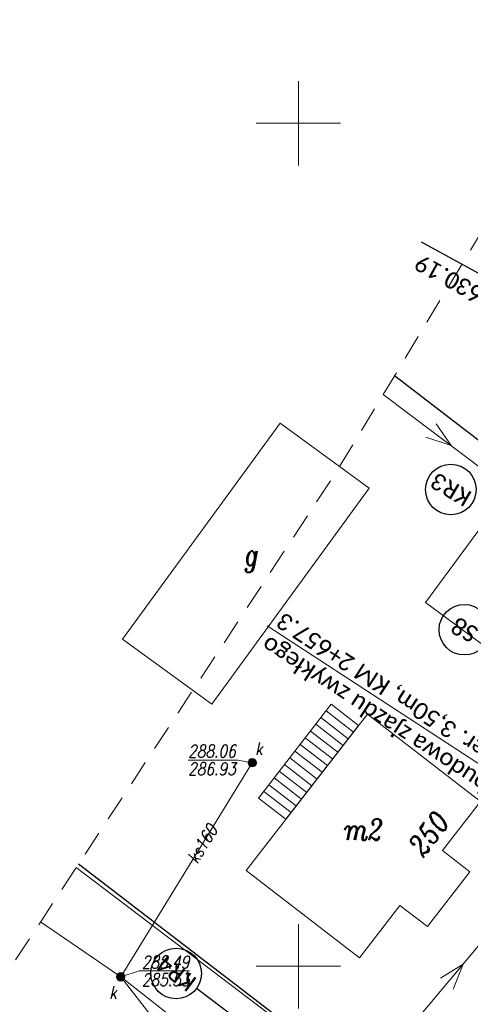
# Model space of a CAD drawing. Header units: metres. Extents: x -1 to 7476305, y 0 to 5497191.
# Tile 67 of 115: x 7475133 to 7475160, y 5496898 to 5496956. Entities that reach past the tile are written whole.
import ezdxf
from ezdxf.enums import TextEntityAlignment as Align

# ---------------------------------------------------------------- set-up
doc = ezdxf.new("R2010")
doc.units = ezdxf.units.M
doc.linetypes.add('EGBO02-500', pattern=[2.5, 1.5, -1])
doc.linetypes.add('Krawedz', pattern=[0.75, 0.5, -0.25])
for name, color, linetype in [('C-DROGI-SYTUACJA', 7, 'Continuous'), ('C-DROGI-SYTUACJA-ETYKIETY', 7, 'Continuous'), ('C-SIECI-STRUKTURY-ETYKIETY', 154, 'Continuous')]:
    doc.layers.add(name, color=color, linetype=linetype)
for name, color, linetype, lineweight, true_color in [('EGBB01', 7, 'Continuous', 5, 0x0a0909), ('EGBD03', 7, 'Continuous', 5, 0x0a0909), ('EGBO02', 7, 'Continuous', 5, 0x0a0909), ('KTOK05_01', 7, 'Continuous', 5, 0x0a0909), ('KTOK06', 7, 'Continuous', 5, 0x0a0909), ('RTPW01', 7, 'Continuous', 5, 0x0a0909), ('suepnn', 7, 'Continuous', 5, 0x0a0909), ('SUPK_01', 7, 'Continuous', 5, 0x0a0909), ('SUUS15_05_K', 7, 'Continuous', 5, 0x0a0909), ('Warstwa 1', 7, 'Continuous', 5, 0x0a0909)]:
    doc.layers.add(name, color=color, linetype=linetype, lineweight=lineweight, true_color=true_color)
doc.layers.add('S-1_proj_obnizenia', color=7, linetype='Krawedz', lineweight=30)
doc.styles.add('KAMIL', font='calibri.ttf', dxfattribs={"height": 0.75})
doc.styles.add('Style-ITALIC_1250', font='ITALIC_1250.shx')
doc.linetypes.add('KTOK05_01-500', pattern='A,3.75,[13,dgnlstyle-rozp_2015.shx,S=0.002778,R=0,X=0,Y=0],3.75', length=7.5)

# ---------------------------------------------------------------- blocks, each defined once
blk = doc.blocks.new('SUUS15_05_K')
at = {"layer": 'SUUS15_05_K', "linetype": 'Continuous', "lineweight": 13, "true_color": 0x7a7a7a}
h = blk.add_hatch(color=8, dxfattribs=at)
edge = h.paths.add_edge_path()
edge.add_arc((0, 0), 0.25, 0, 360)
at = {"layer": 'SUUS15_05_K', "color": 36, "linetype": 'Continuous', "lineweight": 13, "true_color": 0x803300}
blk.add_circle((0, 0), 0.25, dxfattribs=at)
blk = doc.blocks.new('MDCP_klauzula')
at = {"layer": 'EGBB01', "color": 252, "linetype": 'Continuous', "lineweight": 18, "flags": 128}
for points in [[(7475154.2, 5496928.36), (7475144.865, 5496915.549), (7475139.582, 5496919.398), (7475148.918, 5496932.209), (7475154.2, 5496928.36)], [(7475172.579, 5496920), (7475162.082, 5496927.74), (7475157.532, 5496921.569), (7475164.492, 5496916.437), (7475163.093, 5496914.54), (7475166.63, 5496911.932), (7475172.579, 5496920)], [(7475160.783, 5496909.77), (7475154.087, 5496914.95), (7475146.917, 5496905.682), (7475153.613, 5496900.502), (7475156.018, 5496903.61), (7475157.645, 5496902.352), (7475160.158, 5496905.601), (7475158.531, 5496906.859), (7475160.783, 5496909.77)]]:
    blk.add_lwpolyline(points, close=True, dxfattribs=at)
at = {"layer": 'EGBD03', "color": 96, "linetype": 'Continuous', "lineweight": 30, "flags": 128}
for points in [[(7475200.594, 5496952.761), (7475180.812, 5496915.697), (7475155.698, 5496935.024)], [(7475180.812, 5496915.697), (7475161.354, 5496887.311), (7475136.971, 5496906.048)]]:
    blk.add_lwpolyline(points, dxfattribs=at)
at = {"layer": 'EGBO02', "color": 252, "linetype": 'EGBO02-500', "lineweight": 18, "flags": 128}
blk.add_lwpolyline([(7474841.222, 5496643.003), (7474887.135, 5496580.225), (7474952.717, 5496636.531), (7475011.487, 5496696.697), (7475042.452, 5496728.267), (7475075.818, 5496754.639), (7475151.981, 5496814.306), (7475207.79, 5496879.799), (7475244.471, 5496937.344), (7475261.934, 5496992.564), (7475290.267, 5497036.604), (7475361.871, 5497109.05), (7475312.93, 5497156.379), (7475281.54, 5497123.712), (7475238.605, 5497076.129), (7475203.102, 5497029.307), (7475176.13, 5496968.87), (7475152.282, 5496929.365), (7475127.016, 5496890.885), (7475061.018, 5496837.939), (7474956.291, 5496739.91), (7474841.222, 5496643.003)], close=True, dxfattribs=at)
at = {"layer": 'KTOK05_01', "color": 252, "linetype": 'KTOK05_01-500', "lineweight": 18}
blk.add_line((7475158.712, 5496889.226), (7475136.846, 5496905.857), dxfattribs=at)
at = {"layer": 'KTOK06', "color": 252, "linetype": 'Continuous', "lineweight": 18}
for p, q in [((7475153.264, 5496913.887), (7475151.642, 5496915.142)), ((7475152.649, 5496913.091), (7475151.026, 5496914.347)), ((7475152.957, 5496913.489), (7475151.334, 5496914.745)), ((7475152.341, 5496912.693), (7475150.718, 5496913.949)), ((7475151.725, 5496911.898), (7475150.103, 5496913.153)), ((7475152.033, 5496912.295), (7475150.41, 5496913.551)), ((7475151.418, 5496911.5), (7475149.795, 5496912.755)), ((7475150.802, 5496910.704), (7475149.179, 5496911.959)), ((7475151.11, 5496911.102), (7475149.487, 5496912.357)), ((7475150.494, 5496910.306), (7475148.871, 5496911.562)), ((7475149.878, 5496909.51), (7475148.256, 5496910.766)), ((7475150.186, 5496909.908), (7475148.563, 5496911.164)), ((7475149.571, 5496909.112), (7475147.948, 5496910.368))]:
    blk.add_line(p, q, dxfattribs=at)
at = {"layer": 'KTOK06', "color": 252, "linetype": 'Continuous', "lineweight": 18, "flags": 128}
blk.add_lwpolyline([(7475153.572, 5496914.285), (7475151.95, 5496915.54), (7475147.64, 5496909.97), (7475149.263, 5496908.715), (7475153.572, 5496914.285)], close=True, dxfattribs=at)
at = {"layer": 'suepnn', "color": 1, "linetype": 'Continuous', "lineweight": 13, "true_color": 0xfa0000, "flags": 128}
for points in [[(7475155.031, 5496933.919), (7475175.258, 5496918.637), (7475150.132, 5496888.614)], [(7475158.165, 5496932.178), (7475159.06, 5496930.875), (7475157.562, 5496931.38)], [(7475158.413, 5496899.288), (7475159.759, 5496900.117), (7475159.18, 5496898.646)]]:
    blk.add_lwpolyline(points, dxfattribs=at)
at = {"layer": 'SUPK_01', "color": 36, "linetype": 'Continuous', "lineweight": 13, "true_color": 0x803300, "flags": 128}
for points in [[(7475147.27, 5496912.07), (7475139.48, 5496899.37), (7475134.731, 5496902.635)], [(7475139.48, 5496899.37), (7475149.43, 5496886.55), (7475185.854, 5496854.057)], [(7475141.925, 5496876.409), (7475148.911, 5496891.953), (7475139.48, 5496899.37)]]:
    blk.add_lwpolyline(points, dxfattribs=at)
at = {"layer": 'SUUS15_05_K', "color": 252, "linetype": 'Continuous', "lineweight": 18, "flags": 128}
for points in [[(7475147.27, 5496912.07), (7475146.444, 5496912.229), (7475146.294, 5496912.229)], [(7475139.48, 5496899.37), (7475140.572, 5496899.72), (7475140.722, 5496899.72)]]:
    blk.add_lwpolyline(points, dxfattribs=at)
at = {"layer": 'Warstwa 1', "color": 252, "linetype": 'Continuous', "lineweight": 18}
for p, q in [((7475150, 5496952.5), (7475150, 5496947.5)), ((7475147.5, 5496950), (7475152.5, 5496950)), ((7475150, 5496902.5), (7475150, 5496897.5)), ((7475147.5, 5496900), (7475152.5, 5496900))]:
    blk.add_line(p, q, dxfattribs=at)
at = {"layer": 'SUUS15_05_K', "color": 252, "linetype": 'Continuous', "lineweight": 18}
for p in [(7475147.27, 5496912.07), (7475139.48, 5496899.37)]:
    blk.add_blockref('SUUS15_05_K', p, dxfattribs=at)
at = {"layer": 'EGBB01', "color": 252, "linetype": 'Continuous', "lineweight": 18, "style": 'Style-ITALIC_1250', "width": 0.8}
for s, p in [('g', (7475147.248, 5496924.399)), ('m2', (7475153.871, 5496908.107))]:
    blk.add_text(s, height=1.25, dxfattribs=at).set_placement(p, align=Align.MIDDLE_CENTER)
blk.add_text('250', height=1.25, rotation=52.27226, dxfattribs=at).set_placement((7475158.229, 5496907.49), align=Align.CENTER)
at = {"layer": 'SUPK_01', "color": 36, "linetype": 'Continuous', "lineweight": 13, "true_color": 0x803300, "style": 'Style-ITALIC_1250', "width": 0.8}
blk.add_text('ks160', height=0.75, rotation=58.47564, dxfattribs=at).set_placement((7475144.314, 5496907.251), align=Align.MIDDLE_CENTER)
at = {"layer": 'SUUS15_05_K', "color": 36, "linetype": 'Continuous', "lineweight": 13, "true_color": 0x803300, "style": 'Style-ITALIC_1250', "width": 0.8}
blk.add_text('%%u288.06%%U', height=0.75, dxfattribs=at).set_placement((7475146.294, 5496912.379), align=Align.RIGHT)
for s, p in [('k', (7475147.439, 5496912.528)), ('%%u288.49%%U', (7475140.722, 5496899.87)), ('k', (7475138.797, 5496898.07))]:
    blk.add_text(s, height=0.75, dxfattribs=at).set_placement(p)
blk.add_text('%%o286.93%%O', height=0.75, dxfattribs=at).set_placement((7475146.294, 5496912.079), align=Align.TOP_RIGHT)
blk.add_text('%%o285.53%%O', height=0.75, dxfattribs=at).set_placement((7475140.722, 5496899.57), align=Align.TOP_LEFT)
blk = doc.blocks.new('AeccTickCircle')
at = {"color": 0, "linetype": 'ByBlock', "lineweight": -2}
blk.add_circle((0, 0), 0.5, dxfattribs=at)

msp = doc.modelspace()

# ---------------------------------------------------------------- block references
at = {"layer": 'RTPW01', "color": 18, "lineweight": 30, "true_color": 0x000000}
msp.add_blockref('MDCP_klauzula', (0, 0), dxfattribs=at)

# ---------------------------------------------------------------- next in the draw order: linework, layer by layer
at = {"layer": 'C-DROGI-SYTUACJA', "color": 1, "linetype": 'Continuous', "lineweight": 15, "ltscale": 0.5, "flags": 128}
msp.add_lwpolyline([(7475192.33, 5496923.641, -0.078613), (7475123.285, 5496834.811)], format="xyb", dxfattribs=at)
at = {"layer": 'C-DROGI-SYTUACJA-ETYKIETY', "color": 1, "linetype": 'Continuous', "lineweight": -3}
msp.add_line((7475192.33, 5496923.641), (7475157.301, 5496942.952), dxfattribs=at)
at = {"layer": 'C-SIECI-STRUKTURY-ETYKIETY', "color": 154, "linetype": 'Continuous', "lineweight": -3}
msp.add_line((7475159.946, 5496886.653, 288.811), (7475143.958, 5496898.669, 288.811), dxfattribs=at)
at = {"layer": 'S-1_proj_obnizenia', "color": 7, "linetype": 'Continuous', "lineweight": 18}
msp.add_line((7475175.363, 5496902.41), (7475148.161, 5496920.195), dxfattribs=at)

# ---------------------------------------------------------------- next in the draw order: block references
at = {"layer": 'C-SIECI-STRUKTURY-ETYKIETY', "color": 154, "linetype": 'Continuous', "lineweight": -3, "xscale": 3, "yscale": 3, "zscale": 3}
for p, rotation in [((7475159.034, 5496928.274, 288.806), 149.4820927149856), ((7475159.841, 5496919.959, 288.789), 148.673383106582), ((7475142.759, 5496899.57, 288.811), 143.0745413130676)]:
    msp.add_blockref('AeccTickCircle', p, dxfattribs=dict(at, rotation=rotation))

# ---------------------------------------------------------------- next in the draw order: texts
at = {"layer": 'C-DROGI-SYTUACJA-ETYKIETY', "color": 1, "linetype": 'Continuous', "lineweight": -3, "insert": (7475157.279, 5496942.265), "char_height": 1, "attachment_point": 9, "rotation": 151.13284, "style": 'KAMIL'}
msp.add_mtext('PŁK{\\fCalibri|b0|i0|c238|p34; KM: }2+630.19', dxfattribs=at)
at = {"layer": 'C-SIECI-STRUKTURY-ETYKIETY', "color": 154, "linetype": 'Continuous', "lineweight": -3, "char_height": 1, "attachment_point": 5, "style": 'KAMIL'}
for s, insert, rotation in [('KR3', (7475159.034, 5496928.274, 288.806), 149.48209), ('S8', (7475159.841, 5496919.959, 288.789), 148.67338), ('KR4', (7475142.759, 5496899.57, 288.811), 143.07454)]:
    msp.add_mtext(s, dxfattribs=dict(at, insert=insert, rotation=rotation))
at = {"layer": 'S-1_proj_obnizenia', "color": 7, "linetype": 'Continuous', "lineweight": 30, "insert": (7475148.475, 5496919.99), "char_height": 1, "attachment_point": 6, "rotation": 146.82288, "style": 'KAMIL'}
msp.add_mtext('{\\C256;Przebudowa \\fCalibri|b0|i0|c238|p34;zjazdu zwykłego\\P\\fCalibri|b0|i0|c0|p34; szer. 3,50m, KM 2+657.3}', dxfattribs=at)

doc.saveas('drawing.dxf')
